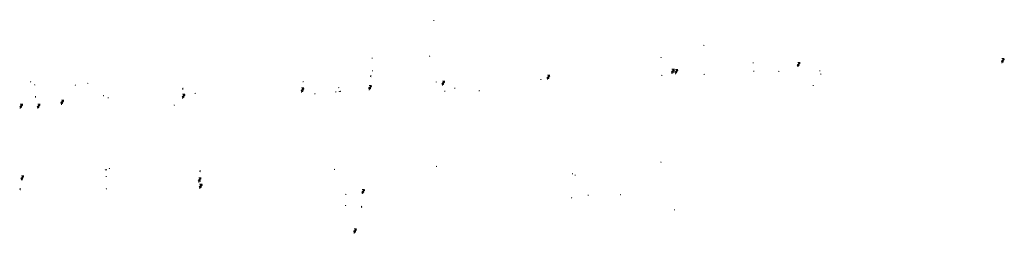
# Model space of a CAD drawing. Header units: feet. Extents: x 2474544 to 2485489, y 499118 to 500978.
# Tile 6 of 6: x 2484171 to 2485489, y 500053 to 500340. Entities that reach past the tile are written whole.
import ezdxf

# ---------------------------------------------------------------- set-up
doc = ezdxf.new("R2010")
doc.units = ezdxf.units.FT
doc.header["$MEASUREMENT"] = 0
doc.layers.add('UT_X_Misc_Cells', color=7, linetype='Continuous', lineweight=0)
doc.layers.add('UT_X_Telecom_Cells', color=30, linetype='Continuous', lineweight=0)
doc.layers.get('UT_X_Telecom_Cells').off()

# ---------------------------------------------------------------- blocks, each defined once
blk = doc.blocks.new('TPW')
at = {"layer": 'UT_X_Misc_Cells', "color": 30, "linetype": 'Continuous', "lineweight": 0}
for p, q in [((0.128, 0.18), (-0.032, 0.18)), ((0.048, 0.18), (-0.032, -0.12)), ((0.023, 0.086), (0.083, 0.086)), ((0.04, 0.15), (0.083, 0.15))]:
    blk.add_line(p, q, dxfattribs=at)
blk.add_circle((0, 0), 0.065, dxfattribs=at)
at = {"layer": 'UT_X_Misc_Cells', "color": 30, "linetype": 'Continuous', "lineweight": 0, "extrusion": (0, 0, -1)}
blk.add_arc((-0.083, 0.118), 0.0319, 88.8767, 271.1233, dxfattribs=at)
blk = doc.blocks.new('DM')
at = {"layer": 'UT_X_Misc_Cells', "linetype": 'Continuous', "lineweight": 0}
h = blk.add_hatch(color=52, dxfattribs=at)
edge = h.paths.add_edge_path()
edge.add_arc((0, 0), 0.01, 0, 360)
at = {"layer": 'UT_X_Misc_Cells', "color": 52, "linetype": 'Continuous', "lineweight": 0}
blk.add_arc((0.04, 0), 0.04, 90, 270, dxfattribs=at)
blk = doc.blocks.new('Generic Plan - Node_60')
at = {"layer": 'UT_X_Misc_Cells', "linetype": 'Continuous', "lineweight": 0}
h = blk.add_hatch(color=256, dxfattribs=at)
edge = h.paths.add_edge_path()
edge.add_arc((0, 0), 0.833, 0, 360)
blk = doc.blocks.new('Generic Plan - Node_61')
at = {"layer": 'UT_X_Misc_Cells', "linetype": 'Continuous', "lineweight": 0}
h = blk.add_hatch(color=256, dxfattribs=at)
edge = h.paths.add_edge_path()
edge.add_arc((0, 0), 0.833, 0, 360)
blk = doc.blocks.new('Generic Plan - Node_62')
at = {"layer": 'UT_X_Misc_Cells', "linetype": 'Continuous', "lineweight": 0}
h = blk.add_hatch(color=256, dxfattribs=at)
edge = h.paths.add_edge_path()
edge.add_arc((0, 0), 0.833, 0, 360)
blk = doc.blocks.new('Generic Plan - Node_63')
at = {"layer": 'UT_X_Misc_Cells', "linetype": 'Continuous', "lineweight": 0}
h = blk.add_hatch(color=256, dxfattribs=at)
edge = h.paths.add_edge_path()
edge.add_arc((0, 0), 0.833, 0, 360)
blk = doc.blocks.new('Generic Plan - Node_64')
at = {"layer": 'UT_X_Misc_Cells', "linetype": 'Continuous', "lineweight": 0}
h = blk.add_hatch(color=256, dxfattribs=at)
edge = h.paths.add_edge_path()
edge.add_arc((0, 0), 0.833, 0, 360)
blk = doc.blocks.new('Generic Plan - Node_65')
at = {"layer": 'UT_X_Misc_Cells', "linetype": 'Continuous', "lineweight": 0}
h = blk.add_hatch(color=256, dxfattribs=at)
edge = h.paths.add_edge_path()
edge.add_arc((0, 0), 0.833, 0, 360)
blk = doc.blocks.new('Generic Plan - Node_87')
at = {"layer": 'UT_X_Misc_Cells', "linetype": 'Continuous', "lineweight": 0}
h = blk.add_hatch(color=256, dxfattribs=at)
edge = h.paths.add_edge_path()
edge.add_arc((0, 0), 0.833, 0, 360)
blk = doc.blocks.new('Generic Plan - Node_107')
at = {"layer": 'UT_X_Misc_Cells', "linetype": 'Continuous', "lineweight": 0}
h = blk.add_hatch(color=256, dxfattribs=at)
edge = h.paths.add_edge_path()
edge.add_arc((0, 0), 0.833, 0, 360)
blk = doc.blocks.new('Generic Plan - Node_108')
at = {"layer": 'UT_X_Misc_Cells', "linetype": 'Continuous', "lineweight": 0}
h = blk.add_hatch(color=256, dxfattribs=at)
edge = h.paths.add_edge_path()
edge.add_arc((0, 0), 0.833, 0, 360)
blk = doc.blocks.new('Generic Plan - Node_109')
at = {"layer": 'UT_X_Misc_Cells', "linetype": 'Continuous', "lineweight": 0}
h = blk.add_hatch(color=256, dxfattribs=at)
edge = h.paths.add_edge_path()
edge.add_arc((0, 0), 0.833, 0, 360)
blk = doc.blocks.new('Generic Plan - Node_110')
at = {"layer": 'UT_X_Misc_Cells', "linetype": 'Continuous', "lineweight": 0}
h = blk.add_hatch(color=256, dxfattribs=at)
edge = h.paths.add_edge_path()
edge.add_arc((0, 0), 0.833, 0, 360)
blk = doc.blocks.new('Generic Plan - Node_111')
at = {"layer": 'UT_X_Misc_Cells', "linetype": 'Continuous', "lineweight": 0}
h = blk.add_hatch(color=256, dxfattribs=at)
edge = h.paths.add_edge_path()
edge.add_arc((0, 0), 0.833, 0, 360)
blk = doc.blocks.new('Generic Plan - Node_358')
at = {"layer": 'UT_X_Misc_Cells', "linetype": 'Continuous', "lineweight": 0}
h = blk.add_hatch(color=256, dxfattribs=at)
edge = h.paths.add_edge_path()
edge.add_arc((0, 0), 0.833, 0, 360)
blk = doc.blocks.new('Generic Plan - Node_360')
at = {"layer": 'UT_X_Misc_Cells', "linetype": 'Continuous', "lineweight": 0}
h = blk.add_hatch(color=256, dxfattribs=at)
edge = h.paths.add_edge_path()
edge.add_arc((0, 0), 0.833, 0, 360)
blk = doc.blocks.new('Generic Plan - Node_362')
at = {"layer": 'UT_X_Misc_Cells', "linetype": 'Continuous', "lineweight": 0}
h = blk.add_hatch(color=256, dxfattribs=at)
edge = h.paths.add_edge_path()
edge.add_arc((0, 0), 0.833, 0, 360)
blk = doc.blocks.new('Generic Plan - Node_363')
at = {"layer": 'UT_X_Misc_Cells', "linetype": 'Continuous', "lineweight": 0}
h = blk.add_hatch(color=256, dxfattribs=at)
edge = h.paths.add_edge_path()
edge.add_arc((0, 0), 0.833, 0, 360)
blk = doc.blocks.new('Generic Plan - Node_364')
at = {"layer": 'UT_X_Misc_Cells', "linetype": 'Continuous', "lineweight": 0}
h = blk.add_hatch(color=256, dxfattribs=at)
edge = h.paths.add_edge_path()
edge.add_arc((0, 0), 0.833, 0, 360)
blk = doc.blocks.new('Generic Plan - Node_365')
at = {"layer": 'UT_X_Misc_Cells', "linetype": 'Continuous', "lineweight": 0}
h = blk.add_hatch(color=256, dxfattribs=at)
edge = h.paths.add_edge_path()
edge.add_arc((0, 0), 0.833, 0, 360)
blk = doc.blocks.new('Generic Plan - Node_366')
at = {"layer": 'UT_X_Misc_Cells', "linetype": 'Continuous', "lineweight": 0}
h = blk.add_hatch(color=256, dxfattribs=at)
edge = h.paths.add_edge_path()
edge.add_arc((0, 0), 0.833, 0, 360)
blk = doc.blocks.new('Generic Plan - Node_367')
at = {"layer": 'UT_X_Misc_Cells', "linetype": 'Continuous', "lineweight": 0}
h = blk.add_hatch(color=256, dxfattribs=at)
edge = h.paths.add_edge_path()
edge.add_arc((0, 0), 0.833, 0, 360)
blk = doc.blocks.new('Generic Plan - Node_368')
at = {"layer": 'UT_X_Misc_Cells', "linetype": 'Continuous', "lineweight": 0}
h = blk.add_hatch(color=256, dxfattribs=at)
edge = h.paths.add_edge_path()
edge.add_arc((0, 0), 0.833, 0, 360)
blk = doc.blocks.new('Generic Plan - Node_369')
at = {"layer": 'UT_X_Misc_Cells', "linetype": 'Continuous', "lineweight": 0}
h = blk.add_hatch(color=256, dxfattribs=at)
edge = h.paths.add_edge_path()
edge.add_arc((0, 0), 0.833, 0, 360)
blk = doc.blocks.new('Generic Plan - Node_370')
at = {"layer": 'UT_X_Misc_Cells', "linetype": 'Continuous', "lineweight": 0}
h = blk.add_hatch(color=256, dxfattribs=at)
edge = h.paths.add_edge_path()
edge.add_arc((0, 0), 0.833, 0, 360)
blk = doc.blocks.new('Generic Plan - Node_371')
at = {"layer": 'UT_X_Misc_Cells', "linetype": 'Continuous', "lineweight": 0}
h = blk.add_hatch(color=256, dxfattribs=at)
edge = h.paths.add_edge_path()
edge.add_arc((0, 0), 0.833, 0, 360)
blk = doc.blocks.new('Generic Plan - Node_372')
at = {"layer": 'UT_X_Misc_Cells', "linetype": 'Continuous', "lineweight": 0}
h = blk.add_hatch(color=256, dxfattribs=at)
edge = h.paths.add_edge_path()
edge.add_arc((0, 0), 0.833, 0, 360)
blk = doc.blocks.new('Generic Plan - Node_373')
at = {"layer": 'UT_X_Misc_Cells', "linetype": 'Continuous', "lineweight": 0}
h = blk.add_hatch(color=256, dxfattribs=at)
edge = h.paths.add_edge_path()
edge.add_arc((0, 0), 0.833, 0, 360)
blk = doc.blocks.new('Generic Plan - Node_374')
at = {"layer": 'UT_X_Misc_Cells', "linetype": 'Continuous', "lineweight": 0}
h = blk.add_hatch(color=256, dxfattribs=at)
edge = h.paths.add_edge_path()
edge.add_arc((0, 0), 0.833, 0, 360)
blk = doc.blocks.new('Generic Plan - Node_375')
at = {"layer": 'UT_X_Misc_Cells', "linetype": 'Continuous', "lineweight": 0}
h = blk.add_hatch(color=256, dxfattribs=at)
edge = h.paths.add_edge_path()
edge.add_arc((0, 0), 0.833, 0, 360)
blk = doc.blocks.new('Generic Plan - Node_376')
at = {"layer": 'UT_X_Misc_Cells', "linetype": 'Continuous', "lineweight": 0}
h = blk.add_hatch(color=256, dxfattribs=at)
edge = h.paths.add_edge_path()
edge.add_arc((0, 0), 0.833, 0, 360)
blk = doc.blocks.new('Generic Plan - Node_377')
at = {"layer": 'UT_X_Misc_Cells', "linetype": 'Continuous', "lineweight": 0}
h = blk.add_hatch(color=256, dxfattribs=at)
edge = h.paths.add_edge_path()
edge.add_arc((0, 0), 0.833, 0, 360)
blk = doc.blocks.new('Generic Plan - Node_378')
at = {"layer": 'UT_X_Misc_Cells', "linetype": 'Continuous', "lineweight": 0}
h = blk.add_hatch(color=256, dxfattribs=at)
edge = h.paths.add_edge_path()
edge.add_arc((0, 0), 0.833, 0, 360)
blk = doc.blocks.new('Generic Plan - Node_379')
at = {"layer": 'UT_X_Misc_Cells', "linetype": 'Continuous', "lineweight": 0}
h = blk.add_hatch(color=256, dxfattribs=at)
edge = h.paths.add_edge_path()
edge.add_arc((0, 0), 0.833, 0, 360)
blk = doc.blocks.new('Generic Plan - Node_380')
at = {"layer": 'UT_X_Misc_Cells', "linetype": 'Continuous', "lineweight": 0}
h = blk.add_hatch(color=256, dxfattribs=at)
edge = h.paths.add_edge_path()
edge.add_arc((0, 0), 0.833, 0, 360)
blk = doc.blocks.new('Generic Plan - Node_381')
at = {"layer": 'UT_X_Misc_Cells', "linetype": 'Continuous', "lineweight": 0}
h = blk.add_hatch(color=256, dxfattribs=at)
edge = h.paths.add_edge_path()
edge.add_arc((0, 0), 0.833, 0, 360)
blk = doc.blocks.new('Generic Plan - Node_382')
at = {"layer": 'UT_X_Misc_Cells', "linetype": 'Continuous', "lineweight": 0}
h = blk.add_hatch(color=256, dxfattribs=at)
edge = h.paths.add_edge_path()
edge.add_arc((0, 0), 0.833, 0, 360)
blk = doc.blocks.new('Generic Plan - Node_383')
at = {"layer": 'UT_X_Misc_Cells', "linetype": 'Continuous', "lineweight": 0}
h = blk.add_hatch(color=256, dxfattribs=at)
edge = h.paths.add_edge_path()
edge.add_arc((0, 0), 0.833, 0, 360)
blk = doc.blocks.new('Generic Plan - Node_384')
at = {"layer": 'UT_X_Misc_Cells', "linetype": 'Continuous', "lineweight": 0}
h = blk.add_hatch(color=256, dxfattribs=at)
edge = h.paths.add_edge_path()
edge.add_arc((0, 0), 0.833, 0, 360)
blk = doc.blocks.new('Generic Plan - Node_385')
at = {"layer": 'UT_X_Misc_Cells', "linetype": 'Continuous', "lineweight": 0}
h = blk.add_hatch(color=256, dxfattribs=at)
edge = h.paths.add_edge_path()
edge.add_arc((0, 0), 0.833, 0, 360)
blk = doc.blocks.new('Generic Plan - Node_468')
at = {"layer": 'UT_X_Misc_Cells', "linetype": 'Continuous', "lineweight": 0}
h = blk.add_hatch(color=256, dxfattribs=at)
edge = h.paths.add_edge_path()
edge.add_arc((0, 0), 0.833, 0, 360)
blk = doc.blocks.new('Generic Plan - Node_470')
at = {"layer": 'UT_X_Misc_Cells', "linetype": 'Continuous', "lineweight": 0}
h = blk.add_hatch(color=256, dxfattribs=at)
edge = h.paths.add_edge_path()
edge.add_arc((0, 0), 0.833, 0, 360)
blk = doc.blocks.new('Generic Plan - Node_471')
at = {"layer": 'UT_X_Misc_Cells', "linetype": 'Continuous', "lineweight": 0}
h = blk.add_hatch(color=256, dxfattribs=at)
edge = h.paths.add_edge_path()
edge.add_arc((0, 0), 0.833, 0, 360)
blk = doc.blocks.new('Generic Plan - Node_472')
at = {"layer": 'UT_X_Misc_Cells', "linetype": 'Continuous', "lineweight": 0}
h = blk.add_hatch(color=256, dxfattribs=at)
edge = h.paths.add_edge_path()
edge.add_arc((0, 0), 0.833, 0, 360)
blk = doc.blocks.new('Generic Plan - Node_473')
at = {"layer": 'UT_X_Misc_Cells', "linetype": 'Continuous', "lineweight": 0}
h = blk.add_hatch(color=256, dxfattribs=at)
edge = h.paths.add_edge_path()
edge.add_arc((0, 0), 0.833, 0, 360)
blk = doc.blocks.new('Generic Plan - Node_474')
at = {"layer": 'UT_X_Misc_Cells', "linetype": 'Continuous', "lineweight": 0}
h = blk.add_hatch(color=256, dxfattribs=at)
edge = h.paths.add_edge_path()
edge.add_arc((0, 0), 0.833, 0, 360)
blk = doc.blocks.new('Generic Plan - Node_475')
at = {"layer": 'UT_X_Misc_Cells', "linetype": 'Continuous', "lineweight": 0}
h = blk.add_hatch(color=256, dxfattribs=at)
edge = h.paths.add_edge_path()
edge.add_arc((0, 0), 0.833, 0, 360)
blk = doc.blocks.new('Generic Plan - Node_476')
at = {"layer": 'UT_X_Misc_Cells', "linetype": 'Continuous', "lineweight": 0}
h = blk.add_hatch(color=256, dxfattribs=at)
edge = h.paths.add_edge_path()
edge.add_arc((0, 0), 0.833, 0, 360)
blk = doc.blocks.new('Generic Plan - Node_477')
at = {"layer": 'UT_X_Misc_Cells', "linetype": 'Continuous', "lineweight": 0}
h = blk.add_hatch(color=256, dxfattribs=at)
edge = h.paths.add_edge_path()
edge.add_arc((0, 0), 0.833, 0, 360)
blk = doc.blocks.new('Generic Plan - Node_478')
at = {"layer": 'UT_X_Misc_Cells', "linetype": 'Continuous', "lineweight": 0}
h = blk.add_hatch(color=256, dxfattribs=at)
edge = h.paths.add_edge_path()
edge.add_arc((0, 0), 0.833, 0, 360)
blk = doc.blocks.new('Generic Plan - Node_560')
at = {"layer": 'UT_X_Misc_Cells', "linetype": 'Continuous', "lineweight": 0}
h = blk.add_hatch(color=256, dxfattribs=at)
edge = h.paths.add_edge_path()
edge.add_arc((0, 0), 0.833, 0, 360)
blk = doc.blocks.new('Generic Plan - Node_561')
at = {"layer": 'UT_X_Misc_Cells', "linetype": 'Continuous', "lineweight": 0}
h = blk.add_hatch(color=256, dxfattribs=at)
edge = h.paths.add_edge_path()
edge.add_arc((0, 0), 0.833, 0, 360)
blk = doc.blocks.new('Generic Plan - Node_562')
at = {"layer": 'UT_X_Misc_Cells', "linetype": 'Continuous', "lineweight": 0}
h = blk.add_hatch(color=256, dxfattribs=at)
edge = h.paths.add_edge_path()
edge.add_arc((0, 0), 0.833, 0, 360)
blk = doc.blocks.new('Generic Plan - Node_563')
at = {"layer": 'UT_X_Misc_Cells', "linetype": 'Continuous', "lineweight": 0}
h = blk.add_hatch(color=256, dxfattribs=at)
edge = h.paths.add_edge_path()
edge.add_arc((0, 0), 0.833, 0, 360)
blk = doc.blocks.new('Generic Plan - Node_564')
at = {"layer": 'UT_X_Misc_Cells', "linetype": 'Continuous', "lineweight": 0}
h = blk.add_hatch(color=256, dxfattribs=at)
edge = h.paths.add_edge_path()
edge.add_arc((0, 0), 0.833, 0, 360)
blk = doc.blocks.new('Generic Plan - Node_565')
at = {"layer": 'UT_X_Misc_Cells', "linetype": 'Continuous', "lineweight": 0}
h = blk.add_hatch(color=256, dxfattribs=at)
edge = h.paths.add_edge_path()
edge.add_arc((0, 0), 0.833, 0, 360)
blk = doc.blocks.new('Generic Plan - Node_566')
at = {"layer": 'UT_X_Misc_Cells', "linetype": 'Continuous', "lineweight": 0}
h = blk.add_hatch(color=256, dxfattribs=at)
edge = h.paths.add_edge_path()
edge.add_arc((0, 0), 0.833, 0, 360)
blk = doc.blocks.new('Generic Plan - Node_567')
at = {"layer": 'UT_X_Misc_Cells', "linetype": 'Continuous', "lineweight": 0}
h = blk.add_hatch(color=256, dxfattribs=at)
edge = h.paths.add_edge_path()
edge.add_arc((0, 0), 0.833, 0, 360)
blk = doc.blocks.new('Generic Plan - Node_625')
at = {"layer": 'UT_X_Misc_Cells', "linetype": 'Continuous', "lineweight": 0}
h = blk.add_hatch(color=256, dxfattribs=at)
edge = h.paths.add_edge_path()
edge.add_arc((0, 0), 0.833, 0, 360)
blk = doc.blocks.new('Generic Plan - Node_626')
at = {"layer": 'UT_X_Misc_Cells', "linetype": 'Continuous', "lineweight": 0}
h = blk.add_hatch(color=256, dxfattribs=at)
edge = h.paths.add_edge_path()
edge.add_arc((0, 0), 0.833, 0, 360)
blk = doc.blocks.new('Generic Plan - Node_627')
at = {"layer": 'UT_X_Misc_Cells', "linetype": 'Continuous', "lineweight": 0}
h = blk.add_hatch(color=256, dxfattribs=at)
edge = h.paths.add_edge_path()
edge.add_arc((0, 0), 0.833, 0, 360)
blk = doc.blocks.new('Generic Plan - Node_628')
at = {"layer": 'UT_X_Misc_Cells', "linetype": 'Continuous', "lineweight": 0}
h = blk.add_hatch(color=256, dxfattribs=at)
edge = h.paths.add_edge_path()
edge.add_arc((0, 0), 0.833, 0, 360)
blk = doc.blocks.new('Generic Plan - Node_629')
at = {"layer": 'UT_X_Misc_Cells', "linetype": 'Continuous', "lineweight": 0}
h = blk.add_hatch(color=256, dxfattribs=at)
edge = h.paths.add_edge_path()
edge.add_arc((0, 0), 0.833, 0, 360)
blk = doc.blocks.new('Generic Plan - Node_630')
at = {"layer": 'UT_X_Misc_Cells', "linetype": 'Continuous', "lineweight": 0}
h = blk.add_hatch(color=256, dxfattribs=at)
edge = h.paths.add_edge_path()
edge.add_arc((0, 0), 0.833, 0, 360)
blk = doc.blocks.new('Generic Plan - Node_631')
at = {"layer": 'UT_X_Misc_Cells', "linetype": 'Continuous', "lineweight": 0}
h = blk.add_hatch(color=256, dxfattribs=at)
edge = h.paths.add_edge_path()
edge.add_arc((0, 0), 0.833, 0, 360)
blk = doc.blocks.new('Generic Plan - Node_632')
at = {"layer": 'UT_X_Misc_Cells', "linetype": 'Continuous', "lineweight": 0}
h = blk.add_hatch(color=256, dxfattribs=at)
edge = h.paths.add_edge_path()
edge.add_arc((0, 0), 0.833, 0, 360)
blk = doc.blocks.new('Generic Plan - Node_633')
at = {"layer": 'UT_X_Misc_Cells', "linetype": 'Continuous', "lineweight": 0}
h = blk.add_hatch(color=256, dxfattribs=at)
edge = h.paths.add_edge_path()
edge.add_arc((0, 0), 0.833, 0, 360)
blk = doc.blocks.new('Generic Plan - Node_634')
at = {"layer": 'UT_X_Misc_Cells', "linetype": 'Continuous', "lineweight": 0}
h = blk.add_hatch(color=256, dxfattribs=at)
edge = h.paths.add_edge_path()
edge.add_arc((0, 0), 0.833, 0, 360)
blk = doc.blocks.new('Generic Plan - Node_635')
at = {"layer": 'UT_X_Misc_Cells', "linetype": 'Continuous', "lineweight": 0}
h = blk.add_hatch(color=256, dxfattribs=at)
edge = h.paths.add_edge_path()
edge.add_arc((0, 0), 0.833, 0, 360)
blk = doc.blocks.new('Generic Plan - Node_636')
at = {"layer": 'UT_X_Misc_Cells', "linetype": 'Continuous', "lineweight": 0}
h = blk.add_hatch(color=256, dxfattribs=at)
edge = h.paths.add_edge_path()
edge.add_arc((0, 0), 0.833, 0, 360)
blk = doc.blocks.new('Generic Plan - Node_637')
at = {"layer": 'UT_X_Misc_Cells', "linetype": 'Continuous', "lineweight": 0}
h = blk.add_hatch(color=256, dxfattribs=at)
edge = h.paths.add_edge_path()
edge.add_arc((0, 0), 0.833, 0, 360)
blk = doc.blocks.new('Generic Plan - Node_638')
at = {"layer": 'UT_X_Misc_Cells', "linetype": 'Continuous', "lineweight": 0}
h = blk.add_hatch(color=256, dxfattribs=at)
edge = h.paths.add_edge_path()
edge.add_arc((0, 0), 0.833, 0, 360)
blk = doc.blocks.new('Generic Plan - Node_639')
at = {"layer": 'UT_X_Misc_Cells', "linetype": 'Continuous', "lineweight": 0}
h = blk.add_hatch(color=256, dxfattribs=at)
edge = h.paths.add_edge_path()
edge.add_arc((0, 0), 0.833, 0, 360)
blk = doc.blocks.new('Generic Plan - Node_701')
at = {"layer": 'UT_X_Misc_Cells', "linetype": 'Continuous', "lineweight": 0}
h = blk.add_hatch(color=256, dxfattribs=at)
edge = h.paths.add_edge_path()
edge.add_arc((0, 0), 0.833, 0, 360)

msp = doc.modelspace()

# ---------------------------------------------------------------- block references
at = {"layer": 'UT_X_Misc_Cells', "linetype": 'Continuous', "lineweight": 0}
for name, p, rotation in [('Generic Plan - Node_108', (2484725.2, 500338.6), 331.1420145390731), ('Generic Plan - Node_109', (2484868.6, 500259.5), 9.037954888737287), ('Generic Plan - Node_87', (2484598, 500248.6), 299.1085095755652)]:
    msp.add_blockref(name, p, dxfattribs=dict(at, rotation=rotation))
for name, p in [('Generic Plan - Node_567', (2485086.7, 500305.3)), ('Generic Plan - Node_371', (2484642.6, 500288.1)), ('Generic Plan - Node_373', (2484719.5, 500290.7)), ('Generic Plan - Node_565', (2485029.3, 500288.9)), ('Generic Plan - Node_377', (2485152.6, 500281.8)), ('Generic Plan - Node_370', (2484643, 500271.1)), ('Generic Plan - Node_564', (2485030.4, 500265)), ('Generic Plan - Node_376', (2485047.6, 500270.8)), ('Generic Plan - Node_566', (2485087.1, 500266.4)), ('Generic Plan - Node_110', (2485153.4, 500270.7)), ('Generic Plan - Node_111', (2485186.9, 500270.4)), ('Generic Plan - Node_635', (2485186.9, 500270.4)), ('Generic Plan - Node_636', (2485186.9, 500270.4)), ('Generic Plan - Node_637', (2485241.8, 500271.2)), ('Generic Plan - Node_478', (2485243.2, 500266.8)), ('Generic Plan - Node_363', (2484185.4, 500256.5)), ('Generic Plan - Node_563', (2484190.9, 500252.3)), ('Generic Plan - Node_365', (2484245.3, 500252)), ('Generic Plan - Node_367', (2484262, 500254.4)), ('Generic Plan - Node_473', (2484549.2, 500245.9)), ('Generic Plan - Node_474', (2484550.2, 500256.6)), ('Generic Plan - Node_107', (2484728.3, 500256.2)), ('Generic Plan - Node_372', (2484737.2, 500255.5)), ('Generic Plan - Node_477', (2484753.2, 500247.8)), ('Generic Plan - Node_375', (2485233.1, 500251.6)), ('Generic Plan - Node_562', (2484192, 500236.6)), ('Generic Plan - Node_65', (2484192, 500235.9)), ('Generic Plan - Node_626', (2484192, 500235.9)), ('Generic Plan - Node_627', (2484192, 500235.9)), ('Generic Plan - Node_63', (2484282.9, 500237.9)), ('Generic Plan - Node_62', (2484289.4, 500235)), ('Generic Plan - Node_628', (2484289.4, 500235)), ('Generic Plan - Node_629', (2484289.4, 500235)), ('Generic Plan - Node_64', (2484405.8, 500240.9)), ('Generic Plan - Node_630', (2484405.8, 500240.9)), ('Generic Plan - Node_631', (2484405.8, 500240.9)), ('Generic Plan - Node_632', (2484566, 500240.3)), ('Generic Plan - Node_475', (2484594, 500242.9)), ('Generic Plan - Node_633', (2484598.7, 500243.6)), ('Generic Plan - Node_634', (2484598.7, 500243.6)), ('Generic Plan - Node_625', (2484600, 500243.7)), ('Generic Plan - Node_374', (2484740, 500243.8)), ('Generic Plan - Node_476', (2484786, 500244.5)), ('Generic Plan - Node_362', (2484171.9, 500224.2)), ('Generic Plan - Node_366', (2484226, 500228.3)), ('Generic Plan - Node_364', (2484226.5, 500229.4)), ('Generic Plan - Node_468', (2484377.8, 500225.2)), ('Generic Plan - Node_378', (2484728.7, 500143.1)), ('Generic Plan - Node_385', (2485029.2, 500148.9)), ('Generic Plan - Node_639', (2484285.6, 500138.5)), ('Generic Plan - Node_61', (2484285.6, 500138.6)), ('Generic Plan - Node_60', (2484286.7, 500129.5)), ('Generic Plan - Node_560', (2484287, 500138.6)), ('Generic Plan - Node_638', (2484290.9, 500140.3)), ('Generic Plan - Node_472', (2484592.1, 500139.1)), ('Generic Plan - Node_379', (2484910.7, 500133.3)), ('Generic Plan - Node_381', (2484914.3, 500131.3)), ('Generic Plan - Node_358', (2484173.4, 500125.2)), ('Generic Plan - Node_360', (2484174.1, 500125.1)), ('Generic Plan - Node_470', (2484412.4, 500123.7)), ('Generic Plan - Node_701', (2484412.4, 500123.7)), ('Generic Plan - Node_471', (2484412.5, 500123.4)), ('Generic Plan - Node_561', (2484286.9, 500113.1)), ('Generic Plan - Node_368', (2484607.4, 500105.6)), ('Generic Plan - Node_382', (2484909.6, 500101)), ('Generic Plan - Node_380', (2484931.9, 500104.6)), ('Generic Plan - Node_384', (2484975, 500105.2)), ('Generic Plan - Node_369', (2484607.1, 500090.8)), ('Generic Plan - Node_383', (2485047.4, 500084.9))]:
    msp.add_blockref(name, p, dxfattribs=at)
at = {"layer": 'UT_X_Telecom_Cells', "color": 30, "linetype": 'Continuous', "lineweight": 0, "xscale": 20, "yscale": 20, "zscale": 20}
for p in [(2485486.2, 500283.9), (2485044.6, 500269.6), (2485212.9, 500278.8), (2484878, 500261.9), (2485049.3, 500269.2), (2484548.8, 500244.6), (2484639.3, 500247.8), (2484737.2, 500253.9), (2484389.5, 500236.4), (2484172.3, 500223.1), (2484195.6, 500222.9), (2484227.2, 500228.1), (2484173.8, 500127), (2484411.1, 500124.1), (2484412.3, 500115.9), (2484412.7, 500115.9), (2484630, 500108.6), (2484619.2, 500055.8)]:
    msp.add_blockref('TPW', p, dxfattribs=at)
at = {"layer": 'UT_X_Telecom_Cells', "color": 52, "linetype": 'Continuous', "lineweight": 0, "xscale": 20, "yscale": 20, "zscale": 20}
for p in [(2484640.3, 500264.1), (2484388.9, 500247.2), (2484411.9, 500136.8), (2484171, 500112.5), (2484628.2, 500089)]:
    msp.add_blockref('DM', p, dxfattribs=at)

doc.saveas('drawing.dxf')
